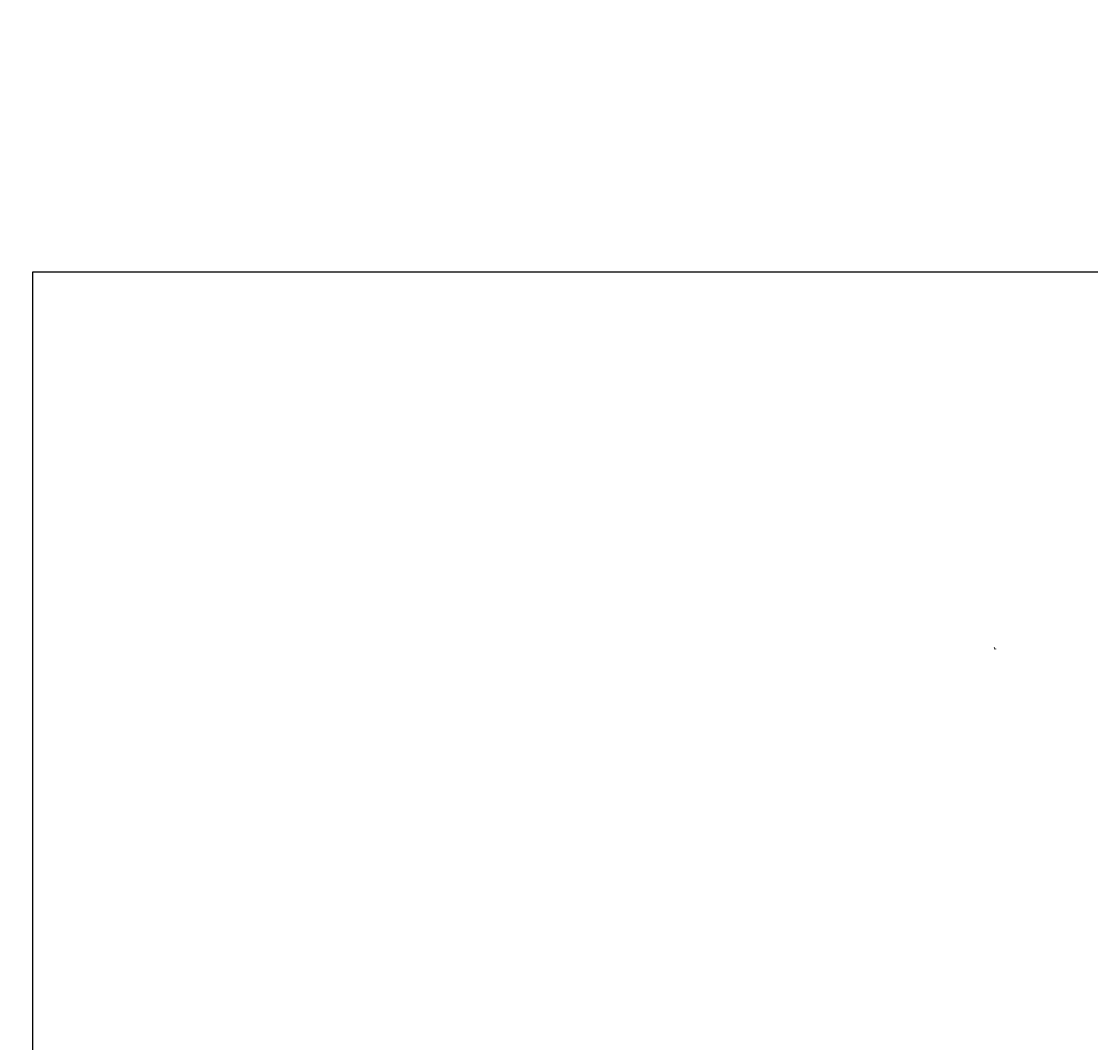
# Model space of a CAD drawing. Extents: x -11758 to 4934791, y -233543 to 1826789.
# Tile 98 of 107: x 428836 to 567992, y 165036 to 297896. Entities that reach past the tile are written whole.
import ezdxf

# ---------------------------------------------------------------- set-up
doc = ezdxf.new("R2010")
doc.units = 0
doc.header["$LTSCALE"] = 800
doc.header["$MEASUREMENT"] = 0
for name, color, linetype, lineweight in [('DIM', 4, 'CONTINUOUS', 15), ('T', 3, 'CONTINUOUS', 15), ('TEXT', 3, 'CONTINUOUS', 15), ('WALL HATCH', 251, 'CONTINUOUS', 13)]:
    doc.layers.add(name, color=color, linetype=linetype, lineweight=lineweight)
doc.layers.add('WALL', color=6, linetype='CONTINUOUS')
doc.styles.add('ROMANC', font='romanc')
doc.styles.add('ROMANS', font='ISO9.shx', dxfattribs={"width": 0.8})
doc.styles.add('S3', font='ROMANS1.SHX', dxfattribs={"width": 0.8})

msp = doc.modelspace()

# ---------------------------------------------------------------- hatches: boundary and pattern name
at = {"layer": 'WALL HATCH'}
h = msp.add_hatch(dxfattribs=at)
h.set_pattern_fill('ANSI32', color=256, scale=750, style=0)
edge = h.paths.add_edge_path()
edge.add_line((555703.3, 216224.2), (555349.3, 216224.2))
edge.add_line((555703.3, 216454.2), (555349.3, 216454.2))

# ---------------------------------------------------------------- linework, layer by layer
at = {"layer": 'WALL'}
msp.add_lwpolyline([(430322.5, 265302.5), (656404, 265302.5), (656404, -150469.3), (430322.5, -150469.3)], close=True, dxfattribs=at)

# ---------------------------------------------------------------- texts
at = {"layer": 'DIM', "insert": (142982.4, 286484.1), "char_height": 400, "attachment_point": 1, "style": 'ROMANS'}
msp.add_mtext_dynamic_manual_height_columns('\\pi301.29;PLATFORM SHADED      & STUB COLUMNS P1, P2, P3 & P4  \\P\\pi4065.1;TO BE PROVIDED BY PEM-CIVIL.', width=15993.047, gutter_width=2000, heights=[0], dxfattribs=at)
at = {"layer": 'T', "char_height": 400, "attachment_point": 1}
for s, insert, width, style in [('\\pi619.51;STAIRCASE \\P\\pi787.13;15.5M TO \\P\\pi1251.9;21.0M', (89241.7, 297888.5, 207.7), 3753.309, 'S3'), ('\\pi1400.4;ROOF OF AIR \\P\\pi629.01;WASHER ROOM AT \\P\\pi2657.6;15.5M', (121030.2, 277702.2), 6972.301, 'ROMANC'), ('\\pi1047.9;OPENINGS FOR LPBP VALVES', (57793.7, 266395.5), 9181.506, 'S3')]:
    msp.add_mtext(s, dxfattribs=dict(at, insert=insert, width=width, style=style))
at = {"layer": 'TEXT', "char_height": 450, "attachment_point": 1, "style": 'ROMANS'}
for s, insert, width in [('\\pi941.44;DUCT SUPPORTING \\P\\pi1927.2;STRUCTURE ', (43567.3, 268365.4), 6871.448), ('\\pi229.15;COLUMNS TO BE RAISED UPTO \\P\\pi1437.7;33.0M FOR PROVIDING \\P\\pi417.72;SUPPORTING STRUCTURE FOR  \\P\\pi512.01;CRITICAL PIPING AND POWER \\P\\pi2629.1;CYCLE PIPING', (85178.7, 236598.7), 8892.585), ('\\pi-450,l450;{\\Fromans|c0;1. ALL DIMENSIONS ARE IN MM & ELEVATIONS IN METERS UNLESS STATED OTHERWISE. \\P\\pi-900,l900;2. ALL ELEVATIONS ARE WITH RESPECT TO TG HALL 0.0M WHICH CORRESPONDS TO    RL(+)219.0M  \\P3. ALL CIVIL DETAILS SUCH AS DOORS/WALLS/CLADDINGS/OPENINGS/TOILETS/ STAIRCASES/LIFT ETC. ARE INDICATIVE ONLY & FOR EXACT DETAILS REFER CIVIL/ARCHITECTURE DRAWINGS. \\P4. CIVIL TO PROVIDE 2NOs. EPS (TOS) 250MM WIDEx13800MM LONG FOR HPH-5, 250MM WIDEx16300MM LONG FOR HPH-6 FOR MOVEMENT OF HP.HEATERS AS PER LOCATION SHOWN IN THE DWG. }', (139240.4, 233422.1), 25083.616)]:
    msp.add_mtext(s, dxfattribs=dict(at, insert=insert, width=width))

doc.saveas('drawing.dxf')
